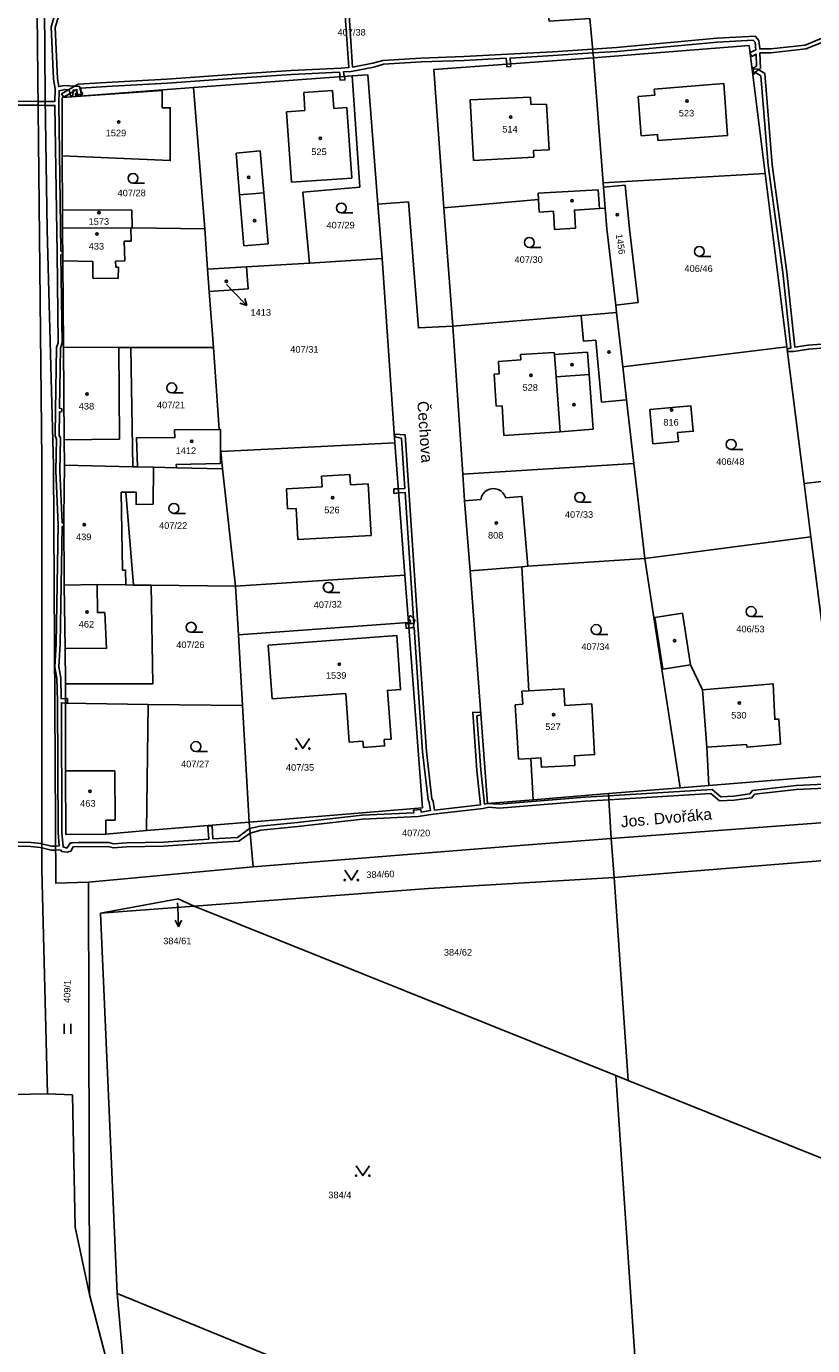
# Model space of a CAD drawing. Header units: metres. Extents: x -747283 to -746243, y -1022515 to -1021544.
# Tile 5 of 43: x -746965 to -746846, y -1022370 to -1022170. Entities that reach past the tile are written whole.
import ezdxf
from ezdxf.enums import TextEntityAlignment as Align

# ---------------------------------------------------------------- set-up
doc = ezdxf.new("R2010")
doc.units = ezdxf.units.M
doc.header["$MEASUREMENT"] = 0
for name, color, linetype in [('1', 251, 'CONTINUOUS'), ('1008', 251, 'CONTINUOUS'), ('1029', 251, 'CONTINUOUS'), ('18', 251, 'CONTINUOUS'), ('21800', 251, 'CONTINUOUS'), ('21900', 251, 'CONTINUOUS'), ('21999', 251, 'CONTINUOUS'), ('23700', 251, 'CONTINUOUS'), ('304', 251, 'CONTINUOUS'), ('306', 251, 'CONTINUOUS'), ('314', 251, 'CONTINUOUS'), ('402', 251, 'CONTINUOUS'), ('404', 251, 'CONTINUOUS')]:
    doc.layers.add(name, color=color, linetype=linetype)
doc.styles.add('Arial', font='arial.ttf', dxfattribs={"height": 1})
doc.styles.get("Standard").update_dxf_attribs({"font": 'arial.ttf'})

# ---------------------------------------------------------------- blocks, each defined once
blk = doc.blocks.new('4_02$0')
at = {"layer": '404', "linetype": 'Continuous'}
blk.add_circle((-0.01, 0), 0.175, dxfattribs=at)
blk = doc.blocks.new('1029$2')
at = {"layer": '1029', "color": 0, "linetype": 'Continuous'}
for p, q in [((0, 3), (-0.5, 2)), ((0, 0), (0, 3)), ((0, 3), (0.5, 2))]:
    blk.add_line(p, q, dxfattribs=at)
blk = doc.blocks.new('3_04$4')
at = {"layer": '304', "linetype": 'Continuous'}
blk.add_line((0.01, 0), (1.76, 0), dxfattribs=at)
blk.add_circle((0.01, 0.75), 0.75, dxfattribs=at)
blk = doc.blocks.new('3_14$5')
at = {"layer": '314', "linetype": 'Continuous'}
blk.add_lwpolyline([(-1, 1.5), (0, 0), (1, 1.5)], dxfattribs=at)
for centre in [(-1, 0), (1, 0)]:
    blk.add_circle(centre, 0.1, dxfattribs=at)
blk = doc.blocks.new('3_06$3')
at = {"layer": '306', "linetype": 'Continuous'}
for p, q in [((-0.51, 0), (-0.51, 1.5)), ((0.49, 0), (0.49, 1.5))]:
    blk.add_line(p, q, dxfattribs=at)
blk = doc.blocks.new('$16')
at = {"layer": '1', "linetype": 'Continuous'}
for points in [[(-180.025, -65.03), (-179.475, -72.9), (-180.625, -72.99), (-188.175, -73.36), (-196.435, -73.9), (-206.985, -74.65), (-216.195, -75.19), (-220.425, -75.44), (-222.935, -76.88), (-222.695, -77.3), (-222.425, -77.28), (-220.615, -76.24), (-220.585, -76.77), (-220.855, -76.82), (-220.835, -77.06), (-219.755, -76.97), (-219.775, -76.73), (-219.995, -76.63), (-220.025, -76.02), (-216.155, -75.79), (-206.945, -75.25), (-196.395, -74.5), (-188.135, -73.96), (-180.865, -73.6), (-180.765, -74.3), (-180.085, -74.25), (-180.175, -74.16), (-180.265, -73.56), (-179.115, -73.48), (-175.685, -72.83), (-174.185, -72.41), (-168.515, -72.06), (-161.995, -71.83), (-155.635, -71.5), (-155.555, -72.4), (-154.965, -72.36), (-155.035, -71.47), (-148.505, -71.1), (-142.505, -70.69), (-138.875, -70.45), (-123.705, -69.05), (-118.215, -68.77), (-117.955, -69.06), (-117.835, -70.2), (-118.725, -70.68), (-118.435, -71.21), (-117.795, -70.86), (-117.735, -72.71), (-118.095, -72.92), (-118.375, -72.94), (-118.295, -73.86), (-118.015, -73.84), (-117.895, -73.53), (-117.115, -73.03), (-117.205, -70.67), (-115.535, -70.66), (-110.245, -70.08), (-107.435, -68.94)], [(-107.575, -68.34), (-110.385, -69.5), (-115.575, -70.06), (-117.245, -70.07), (-117.375, -68.8), (-117.955, -68.15), (-123.745, -68.45), (-138.915, -69.85), (-142.555, -70.1), (-148.545, -70.5), (-155.375, -70.89), (-162.015, -71.23), (-168.535, -71.46), (-174.285, -71.81), (-175.825, -72.25), (-178.875, -72.82), (-179.425, -64.97)]]:
    blk.add_lwpolyline(points, dxfattribs=at)

msp = doc.modelspace()

# ---------------------------------------------------------------- linework, layer by layer
at = {"layer": '1029'}
for p, q in [((-746934.36, -1022208.81), (-746933.34, -1022209.85)), ((-746941.75, -1022302.47), (-746941.72, -1022303.08))]:
    msp.add_line(p, q, dxfattribs=at)
at = {"layer": '21800'}
for p, q in [((-746922.66, -1022179.75), (-746918.28, -1022179.45)), ((-746918.28, -1022179.45), (-746918.09, -1022182.15)), ((-746869.59, -1022179.24), (-746859.08, -1022178.39)), ((-746869.52, -1022180.15), (-746869.59, -1022179.24)), ((-746859.08, -1022178.39), (-746858.49, -1022186.23)), ((-746922.47, -1022182.46), (-746922.66, -1022179.75)), ((-746897.44, -1022180.84), (-746888.32, -1022180.42)), ((-746896.95, -1022190.02), (-746897.44, -1022180.84)), ((-746888.32, -1022180.42), (-746888.26, -1022181.57)), ((-746888.26, -1022181.57), (-746885.9, -1022181.51)), ((-746885.9, -1022181.51), (-746885.52, -1022188.41)), ((-746872.01, -1022180.33), (-746869.52, -1022180.15)), ((-746871.56, -1022186.29), (-746872.01, -1022180.33)), ((-746925.25, -1022182.65), (-746922.47, -1022182.46)), ((-746924.5, -1022193.33), (-746925.25, -1022182.65)), ((-746918.09, -1022182.15), (-746916.11, -1022182.01)), ((-746916.11, -1022182.01), (-746915.36, -1022192.69)), ((-746869.08, -1022186.11), (-746871.56, -1022186.29)), ((-746869.06, -1022187.02), (-746869.08, -1022186.11)), ((-746858.49, -1022186.23), (-746869.06, -1022187.02)), ((-746929.27, -1022188.59), (-746932.91, -1022188.9)), ((-746932.91, -1022188.9), (-746932.36, -1022195.23)), ((-746928.72, -1022194.92), (-746929.27, -1022188.59)), ((-746885.52, -1022188.41), (-746887.88, -1022188.5)), ((-746887.88, -1022188.5), (-746887.82, -1022189.53)), ((-746887.82, -1022189.53), (-746896.95, -1022190.02)), ((-746915.36, -1022192.69), (-746924.5, -1022193.33)), ((-746928.72, -1022194.92), (-746932.36, -1022195.23)), ((-746932.36, -1022195.23), (-746931.71, -1022202.95)), ((-746928.06, -1022202.64), (-746928.72, -1022194.92)), ((-746887.18, -1022194.96), (-746878.08, -1022194.45)), ((-746887.12, -1022195.96), (-746887.18, -1022194.96)), ((-746878.08, -1022194.45), (-746877.88, -1022197.32)), ((-746948.81, -1022202.26), (-746948.84, -1022200.23)), ((-746949.87, -1022202.27), (-746948.81, -1022202.26)), ((-746949.74, -1022205.22), (-746949.87, -1022202.27)), ((-746931.71, -1022202.95), (-746928.06, -1022202.64)), ((-746959.15, -1022205.21), (-746954.61, -1022205.35)), ((-746954.61, -1022205.35), (-746954.6, -1022207.87)), ((-746951.14, -1022205.26), (-746949.74, -1022205.22)), ((-746951.12, -1022206.2), (-746951.14, -1022205.26)), ((-746950.7, -1022206.18), (-746951.12, -1022206.2)), ((-746950.74, -1022207.88), (-746950.7, -1022206.18)), ((-746954.6, -1022207.87), (-746950.74, -1022207.88)), ((-746880.29, -1022217.37), (-746880.68, -1022213.5)), ((-746878.44, -1022217.26), (-746880.29, -1022217.37)), ((-746877.56, -1022226.61), (-746878.44, -1022217.26)), ((-746950.56, -1022232.24), (-746950.67, -1022218.33)), ((-746889.82, -1022219.43), (-746884.73, -1022219.1)), ((-746889.77, -1022220.24), (-746889.82, -1022219.43)), ((-746884.71, -1022219.39), (-746884.73, -1022219.1)), ((-746884.71, -1022219.39), (-746879.71, -1022219.06)), ((-746884.46, -1022222.78), (-746884.71, -1022219.39)), ((-746879.71, -1022219.06), (-746879.46, -1022222.43)), ((-746893.17, -1022220.46), (-746889.77, -1022220.24)), ((-746893.05, -1022222.34), (-746893.17, -1022220.46)), ((-746893.84, -1022222.39), (-746893.05, -1022222.34)), ((-746893.52, -1022227.23), (-746893.84, -1022222.39)), ((-746879.46, -1022222.43), (-746884.46, -1022222.78)), ((-746884.46, -1022222.78), (-746883.82, -1022231.11)), ((-746878.86, -1022230.74), (-746879.46, -1022222.43)), ((-746892.64, -1022227.18), (-746893.52, -1022227.23)), ((-746892.35, -1022231.67), (-746892.64, -1022227.18)), ((-746873.78, -1022226.26), (-746877.56, -1022226.61)), ((-746883.82, -1022231.11), (-746892.35, -1022231.67)), ((-746883.82, -1022231.11), (-746878.86, -1022230.74)), ((-746958.92, -1022232.31), (-746950.56, -1022232.24)), ((-746935.26, -1022233.66), (-746935.27, -1022235.94)), ((-746935.27, -1022235.94), (-746941.95, -1022236.08)), ((-746941.95, -1022236.08), (-746941.94, -1022236.58)), ((-746915.66, -1022237.58), (-746919.96, -1022237.82)), ((-746919.96, -1022237.82), (-746919.87, -1022239.47)), ((-746915.57, -1022239.15), (-746915.66, -1022237.58)), ((-746912.88, -1022239), (-746915.57, -1022239.15)), ((-746912.44, -1022246.8), (-746912.88, -1022239)), ((-746919.87, -1022239.47), (-746925.28, -1022239.75)), ((-746925.28, -1022239.75), (-746925.13, -1022242.77)), ((-746925.13, -1022242.77), (-746923.79, -1022242.72)), ((-746923.79, -1022242.72), (-746923.53, -1022247.42)), ((-746923.53, -1022247.42), (-746912.44, -1022246.8)), ((-746953.87, -1022258.49), (-746953.95, -1022254.25)), ((-746952.77, -1022258.47), (-746953.87, -1022258.49)), ((-746952.51, -1022263.92), (-746952.77, -1022258.47)), ((-746868.31, -1022267.05), (-746869.5, -1022259.22)), ((-746958.77, -1022263.88), (-746952.51, -1022263.92)), ((-746864.12, -1022266.42), (-746868.31, -1022267.05)), ((-746889.62, -1022270.39), (-746888.59, -1022270.33)), ((-746889.5, -1022272.38), (-746889.62, -1022270.39)), ((-746861.63, -1022278.9), (-746862.29, -1022270.2)), ((-746890.64, -1022272.45), (-746889.5, -1022272.38)), ((-746890.16, -1022280.69), (-746890.64, -1022272.45)), ((-746888.26, -1022280.58), (-746890.16, -1022280.69)), ((-746951.25, -1022282.44), (-746958.73, -1022282.47)), ((-746951.22, -1022289.94), (-746951.25, -1022282.44)), ((-746952.61, -1022292.04), (-746952.62, -1022289.94)), ((-746952.62, -1022289.94), (-746951.22, -1022289.94))]:
    msp.add_line(p, q, dxfattribs=at)
msp.add_lwpolyline([(-746949.6, -1022254.31), (-746949.64, -1022252.05), (-746950.1, -1022252.05), (-746950.29, -1022240.27), (-746949.59, -1022240.26)], dxfattribs=at)
at = {"layer": '21900'}
for p, q in [((-746877.31, -1022193.4), (-746878.81, -1022174.5)), ((-746915.32, -1022177.22), (-746939.34, -1022178.97)), ((-746939.34, -1022178.97), (-746959.24, -1022180.47)), ((-746939.34, -1022178.97), (-746937.62, -1022200.36)), ((-746959.21, -1022189.34), (-746959.24, -1022180.47)), ((-746959.21, -1022189.34), (-746959.18, -1022197.5)), ((-746877.31, -1022193.4), (-746852.81, -1022191.98)), ((-746877.25, -1022194.09), (-746877.31, -1022193.4)), ((-746852.81, -1022191.98), (-746849.52, -1022218.24)), ((-746877.25, -1022194.09), (-746874, -1022193.76)), ((-746877, -1022197.27), (-746877.25, -1022194.09)), ((-746911.43, -1022196.66), (-746910.79, -1022204.88)), ((-746901.43, -1022197.19), (-746900.11, -1022215.12)), ((-746959.17, -1022200.26), (-746959.18, -1022197.5)), ((-746937.62, -1022200.36), (-746948.64, -1022200.23)), ((-746937.22, -1022206.5), (-746937.62, -1022200.36)), ((-746921.81, -1022205.56), (-746910.79, -1022204.88)), ((-746910.79, -1022204.88), (-746908.87, -1022232.79)), ((-746937.22, -1022206.5), (-746931.31, -1022206.14)), ((-746936.97, -1022209.88), (-746937.22, -1022206.5)), ((-746931.31, -1022206.14), (-746921.81, -1022205.56)), ((-746936.34, -1022218.35), (-746936.97, -1022209.88)), ((-746872.01, -1022211.54), (-746875.43, -1022211.92)), ((-746875.43, -1022211.92), (-746875.3, -1022213.05)), ((-746874.36, -1022221.26), (-746875.3, -1022213.05)), ((-746900.11, -1022215.12), (-746898.58, -1022237.51)), ((-746948.55, -1022236.41), (-746948.83, -1022218.33)), ((-746948.83, -1022218.33), (-746936.34, -1022218.35)), ((-746935.46, -1022230.78), (-746936.34, -1022218.35)), ((-746874.36, -1022221.26), (-746849.52, -1022218.24)), ((-746849.52, -1022218.24), (-746846.88, -1022238.96)), ((-746942.21, -1022230.83), (-746935.46, -1022230.78)), ((-746947.82, -1022236.43), (-746948, -1022231.98)), ((-746908.87, -1022232.79), (-746935.23, -1022234.1)), ((-746907.36, -1022252.82), (-746908.87, -1022232.79)), ((-746935.23, -1022234.1), (-746934.94, -1022236.75)), ((-746958.89, -1022236.16), (-746948.55, -1022236.41)), ((-746947.82, -1022236.43), (-746948.55, -1022236.41)), ((-746945.42, -1022236.49), (-746947.82, -1022236.43)), ((-746945.47, -1022242.06), (-746945.42, -1022236.49)), ((-746934.94, -1022236.75), (-746932.98, -1022254.51)), ((-746898.58, -1022237.51), (-746872.67, -1022235.94)), ((-746872.67, -1022235.94), (-746871.01, -1022250.31)), ((-746898.3, -1022241.56), (-746898.58, -1022237.51)), ((-746845.87, -1022247), (-746846.88, -1022238.96)), ((-746948.42, -1022254.32), (-746949.59, -1022240.26)), ((-746898.3, -1022241.56), (-746895.84, -1022241.38)), ((-746897.47, -1022252.15), (-746898.3, -1022241.56)), ((-746871.01, -1022250.31), (-746845.87, -1022247)), ((-746888.75, -1022251.49), (-746871.01, -1022250.31)), ((-746871.01, -1022250.31), (-746869.64, -1022259.24)), ((-746932.98, -1022254.51), (-746907.36, -1022252.82)), ((-746907.36, -1022252.82), (-746906.8, -1022260)), ((-746889.65, -1022251.56), (-746897.47, -1022252.15)), ((-746888.75, -1022251.49), (-746889.65, -1022251.56)), ((-746945.78, -1022254.35), (-746948.42, -1022254.32)), ((-746945.78, -1022254.35), (-746932.98, -1022254.51)), ((-746932.56, -1022261.87), (-746932.98, -1022254.51)), ((-746869.64, -1022259.24), (-746865.68, -1022285.02)), ((-746932.56, -1022261.87), (-746906.8, -1022260)), ((-746931.95, -1022272.59), (-746932.56, -1022261.87)), ((-746958.75, -1022269.3), (-746958.74, -1022272.23)), ((-746946.2, -1022272.4), (-746958.74, -1022272.23)), ((-746946.48, -1022291.51), (-746946.2, -1022272.4)), ((-746946.2, -1022272.4), (-746931.95, -1022272.59)), ((-746930.94, -1022290.26), (-746931.95, -1022272.59)), ((-746876.54, -1022285.9), (-746865.68, -1022285.02)), ((-746865.68, -1022285.02), (-746861.34, -1022284.67)), ((-746876.54, -1022285.9), (-746887.91, -1022286.83)), ((-746946.48, -1022291.51), (-746930.94, -1022290.26)), ((-746930.94, -1022290.26), (-746930.31, -1022296.99)), ((-746955.26, -1022299.33), (-746930.31, -1022296.99)), ((-746955.09, -1022361.79), (-746955.26, -1022299.33)), ((-746939.25, -1022302.95), (-746953.42, -1022304.03)), ((-746875.41, -1022328.6), (-746939.25, -1022302.95)), ((-746953.42, -1022304.03), (-746950.93, -1022361.6)), ((-746873.54, -1022329.35), (-746875.41, -1022328.6)), ((-746961.47, -1022331.4), (-746970.85, -1022331.57)), ((-746961.47, -1022331.4), (-746957.65, -1022331.52)), ((-746957.65, -1022331.52), (-746957.27, -1022351.58)), ((-746957.27, -1022351.58), (-746955.09, -1022361.79)), ((-746950.6, -1022379.08), (-746955.09, -1022361.79)), ((-746950.93, -1022361.6), (-746949.26, -1022379.7)), ((-746950.93, -1022361.6), (-746870.93, -1022394.32))]:
    msp.add_line(p, q, dxfattribs=at)
for points in [[(-746963.19, -1022153.21), (-746962.33, -1022235.39), (-746962.29, -1022297.44), (-746961.47, -1022331.4)], [(-746961.99, -1022153.19), (-746961.82, -1022180.5), (-746961.49, -1022200.53), (-746960.57, -1022236.16), (-746960.21, -1022299.46), (-746955.26, -1022299.33)], [(-746886.1, -1022163.05), (-746885.48, -1022168.94), (-746879.34, -1022168.54), (-746878.81, -1022174.5)], [(-746852.81, -1022191.98), (-746855.24, -1022172.63), (-746878.81, -1022174.5)], [(-746878.81, -1022174.5), (-746902.97, -1022176.25), (-746901.43, -1022197.19)], [(-746921.81, -1022205.56), (-746922.78, -1022194.85), (-746914.17, -1022194.05), (-746915.32, -1022177.22)], [(-746911.43, -1022196.66), (-746912.96, -1022177.05), (-746915.32, -1022177.22)], [(-746959.24, -1022180.47), (-746944.11, -1022179.41), (-746944.11, -1022182.05), (-746942.87, -1022182.05), (-746942.88, -1022190.05), (-746959.21, -1022189.34)], [(-746874, -1022193.76), (-746873.34, -1022200.36), (-746872.01, -1022211.54)], [(-746900.11, -1022215.12), (-746905.3, -1022215.38), (-746906.8, -1022196.3), (-746911.43, -1022196.66)], [(-746901.43, -1022197.19), (-746887.12, -1022195.96), (-746886.99, -1022197.84), (-746884.83, -1022197.72), (-746884.69, -1022200.49), (-746881.53, -1022200.26), (-746881.67, -1022197.54), (-746877.88, -1022197.32), (-746877, -1022197.27)], [(-746875.43, -1022211.92), (-746876.75, -1022200.4), (-746877, -1022197.27)], [(-746959.18, -1022197.5), (-746948.7, -1022197.57), (-746948.64, -1022200.23)], [(-746948.64, -1022200.23), (-746948.84, -1022200.23), (-746959.17, -1022200.26)], [(-746959.17, -1022200.26), (-746959.15, -1022205.21), (-746959.04, -1022218.31)], [(-746931.31, -1022206.14), (-746931.08, -1022209.48), (-746936.97, -1022209.88)], [(-746875.3, -1022213.05), (-746880.68, -1022213.5), (-746900.11, -1022215.12)], [(-746959.04, -1022218.31), (-746958.92, -1022232.31), (-746958.89, -1022236.16)], [(-746959.04, -1022218.31), (-746950.67, -1022218.33), (-746948.83, -1022218.33)], [(-746872.67, -1022235.94), (-746873.78, -1022226.26), (-746874.36, -1022221.26)], [(-746846.88, -1022238.96), (-746841.18, -1022238.31), (-746842.79, -1022221.42), (-746836.74, -1022220.64)], [(-746870.25, -1022227.76), (-746869.79, -1022232.93), (-746865.94, -1022232.61), (-746866.06, -1022231.23), (-746863.69, -1022231.03), (-746864.03, -1022227.19), (-746870.25, -1022227.76)], [(-746948, -1022231.98), (-746942.2, -1022232.02), (-746942.21, -1022230.83)], [(-746935.46, -1022230.78), (-746935.25, -1022230.78), (-746935.26, -1022233.66), (-746935.23, -1022234.1)], [(-746958.89, -1022236.16), (-746958.99, -1022244.05), (-746958.95, -1022254.34)], [(-746934.94, -1022236.75), (-746941.94, -1022236.58), (-746945.42, -1022236.49)], [(-746949.59, -1022240.26), (-746948.04, -1022240.25), (-746948.01, -1022242.15), (-746945.47, -1022242.06)], [(-746895.84, -1022241.38), (-746895.73, -1022240.95), (-746895.53, -1022240.56), (-746895.24, -1022240.23), (-746894.89, -1022239.97), (-746894.49, -1022239.8), (-746894.09, -1022239.72), (-746893.65, -1022239.73), (-746893.23, -1022239.85), (-746892.84, -1022240.05), (-746892.51, -1022240.34), (-746892.25, -1022240.7), (-746892.08, -1022241.1)], [(-746892.08, -1022241.1), (-746889.63, -1022240.91), (-746888.75, -1022251.49)], [(-746861.34, -1022284.67), (-746841.29, -1022283.05), (-746845.87, -1022247)], [(-746897.47, -1022252.15), (-746894.82, -1022287.39), (-746887.91, -1022286.83)], [(-746887.91, -1022286.83), (-746888.26, -1022280.58), (-746886.76, -1022280.5), (-746886.67, -1022281.93), (-746881.59, -1022281.65), (-746881.67, -1022280.18), (-746878.62, -1022280.01), (-746879.05, -1022272.33), (-746883.11, -1022272.56), (-746883.26, -1022270.03), (-746888.59, -1022270.33), (-746889.65, -1022251.56)], [(-746958.95, -1022254.34), (-746953.95, -1022254.25), (-746949.6, -1022254.31), (-746948.42, -1022254.32)], [(-746958.95, -1022254.34), (-746958.77, -1022263.88), (-746958.75, -1022269.3)], [(-746958.75, -1022269.3), (-746945.51, -1022269.28), (-746945.78, -1022254.35)], [(-746861.34, -1022284.67), (-746861.63, -1022278.9), (-746855.63, -1022278.45), (-746855.54, -1022278.89), (-746850.47, -1022278.4), (-746850.74, -1022274.62), (-746851.34, -1022274.65), (-746851.61, -1022269.27), (-746862.29, -1022270.2), (-746864.12, -1022266.42), (-746865.31, -1022258.59), (-746869.5, -1022259.22), (-746869.64, -1022259.24)], [(-746906.8, -1022260), (-746904.7, -1022288.05), (-746930.94, -1022290.26)], [(-746928.03, -1022263.44), (-746908.56, -1022261.97), (-746907.99, -1022270.16), (-746909.99, -1022270.28), (-746909.43, -1022277.67), (-746910.48, -1022277.74), (-746910.41, -1022278.7), (-746913.61, -1022278.92), (-746913.7, -1022277.98), (-746915.76, -1022278.13), (-746916.31, -1022270.76), (-746927.43, -1022271.58), (-746928.03, -1022263.44)], [(-746958.74, -1022272.23), (-746958.73, -1022282.47), (-746958.69, -1022292.08), (-746952.61, -1022292.04), (-746946.48, -1022291.51)], [(-746753.33, -1022282.89), (-746799.19, -1022286.96), (-746876.11, -1022292.72)], [(-746752.28, -1022287.92), (-746798.93, -1022292.43), (-746875.68, -1022298.61)], [(-746930.31, -1022296.99), (-746889.28, -1022293.71), (-746876.11, -1022292.72)], [(-746939.25, -1022302.95), (-746903.79, -1022300.27), (-746875.68, -1022298.61)], [(-746873.54, -1022329.35), (-746800.69, -1022358.63), (-746823.76, -1022413.62)]]:
    msp.add_lwpolyline(points, dxfattribs=at)
at = {"layer": '21999'}
for p, q in [((-746876.11, -1022292.72), (-746876.54, -1022285.9)), ((-746876.11, -1022292.72), (-746875.68, -1022298.61)), ((-746875.68, -1022298.61), (-746873.54, -1022329.35)), ((-746870.93, -1022394.32), (-746875.41, -1022328.6))]:
    msp.add_line(p, q, dxfattribs=at)
msp.add_lwpolyline([(-746953.42, -1022304.03), (-746941.65, -1022301.87), (-746939.25, -1022302.95)], dxfattribs=at)
at = {"layer": '23700'}
for points in [[(-746960.4, -1022168.12), (-746960.91, -1022169.8), (-746960.53, -1022177.67), (-746960.31, -1022179.22), (-746960.34, -1022181.09), (-746961.81, -1022181.08), (-746962.9, -1022181.07), (-746969.48, -1022181.03), (-746971.67, -1022181.08), (-746971.93, -1022181.08), (-746971.96, -1022179.47), (-746972.75, -1022169.56)], [(-746842.82, -1022284.43), (-746848.11, -1022284.68), (-746854.73, -1022285.43), (-746855.14, -1022285.97), (-746857.55, -1022286.32), (-746859.52, -1022286.41), (-746860.83, -1022285.29), (-746876.52, -1022286.25), (-746880.07, -1022286.47), (-746893.09, -1022287.51), (-746894.82, -1022287.39), (-746895.3, -1022287.5), (-746895.87, -1022282.33), (-746896.43, -1022274.15), (-746895.83, -1022274), (-746895.85, -1022273.65), (-746897.07, -1022273.59), (-746896.47, -1022282.39), (-746895.89, -1022287.6), (-746902.85, -1022288.41), (-746903.07, -1022287.06), (-746903.24, -1022286.71), (-746904.08, -1022279.53), (-746905.36, -1022260.39), (-746906.74, -1022239.95), (-746907.28, -1022231.58), (-746908.89, -1022231.48), (-746908.87, -1022231.88), (-746907.84, -1022232.1), (-746907.36, -1022239.69), (-746908.35, -1022239.75), (-746908.3, -1022240.35), (-746907.32, -1022240.29), (-746905.98, -1022260.13), (-746906.79, -1022260.14), (-746906.74, -1022260.84), (-746905.94, -1022260.73), (-746904.68, -1022279.59), (-746903.82, -1022286.87), (-746903.65, -1022287.24), (-746903.45, -1022288.49), (-746904.9, -1022288.7), (-746904.93, -1022288.32), (-746906.03, -1022288.42), (-746905.98, -1022288.8), (-746913.8, -1022289.2), (-746923.59, -1022290.27), (-746929.24, -1022290.86), (-746930.85, -1022291.18), (-746932.71, -1022292.54), (-746936.42, -1022292.75), (-746936.5, -1022290.78), (-746937.18, -1022290.84), (-746937.02, -1022292.79), (-746943.91, -1022293.27), (-746949.5, -1022293.39), (-746951.42, -1022293.53), (-746952.19, -1022293.32), (-746956.78, -1022293.34), (-746957.69, -1022293.35), (-746957.95, -1022293.38), (-746958.52, -1022294.17), (-746959.1, -1022293.98), (-746959.26, -1022291.78), (-746959.35, -1022272.14), (-746958.74, -1022272.23), (-746958.74, -1022271.53), (-746959.36, -1022271.54), (-746959.45, -1022268.4), (-746959.72, -1022266.7), (-746959.54, -1022263.24), (-746959.23, -1022245.48), (-746958.99, -1022245.35), (-746958.99, -1022245.01), (-746959.23, -1022244.88), (-746959.57, -1022237.05), (-746959.51, -1022232.1), (-746959.71, -1022231.63), (-746959.65, -1022228.14), (-746959.3, -1022228.03), (-746959.3, -1022227.65), (-746959.63, -1022227.54), (-746959.47, -1022218.47), (-746959.23, -1022217.7), (-746959.41, -1022204.33), (-746959.2, -1022204.21), (-746959.2, -1022203.85), (-746959.41, -1022203.73), (-746959.74, -1022181.39), (-746959.71, -1022179.46), (-746958.83, -1022179.26), (-746958.16, -1022179.31), (-746957.99, -1022180.23), (-746957.63, -1022180.21), (-746957.56, -1022179.35), (-746957.08, -1022179.38), (-746956.92, -1022180.03), (-746956.32, -1022179.99), (-746956.6, -1022178.82), (-746958.87, -1022178.66), (-746959.76, -1022178.84), (-746959.93, -1022177.61), (-746960.31, -1022169.88), (-746959.76, -1022168.08)], [(-746840.9, -1022217.57), (-746846.29, -1022217.98), (-746848.3, -1022218.32), (-746849.5, -1022206.93), (-746851.74, -1022190.71), (-746852.87, -1022176.85), (-746853.93, -1022176.2), (-746854.6, -1022176.14), (-746854.54, -1022176.74), (-746854.13, -1022176.78), (-746853.45, -1022177.21), (-746852.34, -1022190.77), (-746850.1, -1022207.01), (-746848.89, -1022218.41), (-746849.47, -1022218.61), (-746849.43, -1022218.97), (-746848.52, -1022218.97), (-746846.21, -1022218.58), (-746840.82, -1022218.17)], [(-746969.48, -1022181.63), (-746962.89, -1022181.67), (-746961.8, -1022181.68), (-746960.34, -1022181.69), (-746960.01, -1022204.04), (-746959.83, -1022217.62), (-746960.07, -1022218.37), (-746960.24, -1022227.82), (-746960.31, -1022231.75), (-746960.11, -1022232.22), (-746960.17, -1022237.05), (-746959.82, -1022245.19), (-746960.14, -1022263.22), (-746960.32, -1022266.74), (-746960.05, -1022268.46), (-746959.95, -1022271.85), (-746959.86, -1022291.8), (-746959.71, -1022293.83), (-746960.24, -1022293.86), (-746960.84, -1022293.89), (-746962.29, -1022293.51), (-746962.47, -1022293.46), (-746963.93, -1022293.31), (-746970.61, -1022293.21)], [(-746970.66, -1022293.81), (-746963.97, -1022293.91), (-746962.57, -1022294.06), (-746962.29, -1022294.13), (-746960.9, -1022294.49), (-746960.24, -1022294.46), (-746959.51, -1022294.42), (-746959.26, -1022294.66), (-746958.48, -1022294.79), (-746957.93, -1022294.62), (-746957.59, -1022293.98), (-746952.27, -1022293.92), (-746951.48, -1022294.13), (-746949.48, -1022293.99), (-746943.89, -1022293.87), (-746936.68, -1022293.37), (-746932.49, -1022293.12), (-746930.79, -1022291.88), (-746929.14, -1022291.46), (-746923.53, -1022290.87), (-746913.76, -1022289.8), (-746905.35, -1022289.37), (-746903.06, -1022289.04), (-746895.51, -1022288.16), (-746894.65, -1022287.98), (-746893.09, -1022288.11), (-746880.03, -1022287.07), (-746876.48, -1022286.85), (-746861.03, -1022285.91), (-746859.72, -1022287.03), (-746857.49, -1022286.92), (-746854.8, -1022286.53), (-746854.41, -1022285.99), (-746848.07, -1022285.28), (-746842.72, -1022285.03)]]:
    msp.add_lwpolyline(points, dxfattribs=at)
for points in [[(-746891.93, -1022175.45), (-746891.91, -1022175.82), (-746891.32, -1022175.78), (-746891.34, -1022175.41), (-746891.93, -1022175.45)], [(-746917.14, -1022177.35), (-746917.17, -1022177.42), (-746917.14, -1022177.87), (-746916.43, -1022177.82), (-746916.46, -1022177.3), (-746917.14, -1022177.35)], [(-746909.04, -1022239.73), (-746909, -1022240.45), (-746908.3, -1022240.35), (-746908.35, -1022239.75), (-746909.04, -1022239.73)], [(-746906.59, -1022260.18), (-746906.79, -1022260.14), (-746906.74, -1022260.84), (-746906.11, -1022260.76), (-746905.83, -1022259.6), (-746906.5, -1022258.94), (-746906.85, -1022259.36), (-746906.49, -1022259.78), (-746906.59, -1022260.18)], [(-746907.2, -1022260.16), (-746907.17, -1022260.86), (-746906.74, -1022260.84), (-746906.79, -1022260.14), (-746907.2, -1022260.16)], [(-746906.74, -1022260.84), (-746906.79, -1022260.14), (-746907.2, -1022260.16), (-746907.17, -1022260.86), (-746906.74, -1022260.84)], [(-746958.74, -1022271.53), (-746958.74, -1022272.23), (-746958.44, -1022272.13), (-746958.44, -1022271.53), (-746958.74, -1022271.53)]]:
    msp.add_lwpolyline(points, close=True, dxfattribs=at)

# ---------------------------------------------------------------- block references
at = {"layer": '1029'}
for p, rotation in [((-746933.34, -1022209.85), 224), ((-746941.72, -1022303.08), 182)]:
    msp.add_blockref('1029$2', p, dxfattribs=dict(at, rotation=rotation))
at = {"layer": '23700'}
msp.add_blockref('$16', (-746736.38, -1022103.05), dxfattribs=at)
at = {"layer": '304'}
for p in [(-746948.52, -1022193.48), (-746916.98, -1022197.97), (-746888.51, -1022203.19), (-746862.78, -1022204.55), (-746942.65, -1022225.21), (-746857.96, -1022233.78), (-746880.88, -1022241.79), (-746942.33, -1022243.47), (-746918.96, -1022255.43), (-746854.93, -1022259.09), (-746939.72, -1022261.47), (-746878.39, -1022261.81), (-746939, -1022279.53)]:
    msp.add_blockref('3_04$4', p, dxfattribs=at)
at = {"layer": '306'}
msp.add_blockref('3_06$3', (-746958.41, -1022322.27), dxfattribs=at)
at = {"layer": '314'}
for p in [(-746922.81, -1022279.09), (-746915.45, -1022299.01), (-746913.72, -1022343.77)]:
    msp.add_blockref('3_14$5', p, dxfattribs=at)
at = {"layer": '402'}
for p in [(-746930.97, -1022192.57), (-746882.03, -1022196.12), (-746930.09, -1022199.13), (-746876.43, -1022219.03), (-746882.02, -1022220.96), (-746881.73, -1022227.02), (-746866.51, -1022262.74)]:
    msp.add_blockref('4_02$0', p, dxfattribs=at)
at = {"layer": '404'}
for p in [(-746864.61, -1022181.01), (-746891.32, -1022183.44), (-746950.67, -1022184.2), (-746920.14, -1022186.69), (-746953.64, -1022197.91), (-746875.18, -1022198.25), (-746953.95, -1022201.17), (-746934.36, -1022208.32), (-746888.26, -1022222.56), (-746955.46, -1022225.39), (-746866.95, -1022227.83), (-746939.6, -1022232.56), (-746918.29, -1022241.1), (-746955.87, -1022245.18), (-746893.49, -1022244.94), (-746955.46, -1022258.41), (-746917.25, -1022266.31), (-746856.68, -1022272.19), (-746884.82, -1022273.94), (-746955.01, -1022285.56)]:
    msp.add_blockref('4_02$0', p, dxfattribs=at)

# ---------------------------------------------------------------- texts
at = {"layer": '1008'}
for s, rotation, p in [('Čechova', 274, (-746904.3, -1022231.13)), ('Jos. Dvořáka', 5, (-746867.76, -1022289.58))]:
    msp.add_text(s, height=1.7, rotation=rotation, dxfattribs=at).set_placement(p, align=Align.MIDDLE_CENTER)
at = {"layer": '18', "style": 'Arial'}
for s, p in [('407/38', (-746915.41, -1022170.61)), ('523', (-746864.71, -1022182.86)), ('514', (-746891.43, -1022185.29)), ('525', (-746920.35, -1022188.71)), ('407/28', (-746948.71, -1022194.94)), ('407/29', (-746917.08, -1022199.82)), ('433', (-746954.05, -1022203.02)), ('407/30', (-746888.61, -1022205.04)), ('406/46', (-746862.88, -1022206.4)), ('407/31', (-746922.56, -1022218.63)), ('528', (-746888.37, -1022224.41)), ('438', (-746955.56, -1022227.24)), ('407/21', (-746942.75, -1022227.06)), ('816', (-746867.05, -1022229.68)), ('406/48', (-746858.07, -1022235.63)), ('526', (-746918.39, -1022242.95)), ('407/33', (-746880.98, -1022243.64)), ('407/22', (-746942.43, -1022245.32)), ('439', (-746955.97, -1022247.03)), ('808', (-746893.6, -1022246.79)), ('462', (-746955.56, -1022260.26)), ('407/34', (-746878.49, -1022263.66)), ('527', (-746884.92, -1022275.79)), ('530', (-746856.78, -1022274.04)), ('463', (-746955.34, -1022287.39)), ('384/61', (-746941.8, -1022308.22))]:
    msp.add_text(s, height=1, dxfattribs=at).set_placement(p, align=Align.MIDDLE_CENTER)
for s, p in [('1529', (-746951.09, -1022186.67)), ('1573', (-746953.68, -1022200.07)), ('1412', (-746940.5, -1022234.77)), ('406/53', (-746855.03, -1022261.79)), ('407/26', (-746939.82, -1022264.17)), ('1539', (-746917.75, -1022268.82)), ('407/27', (-746939.1, -1022282.23)), ('407/35', (-746923.22, -1022282.75))]:
    msp.add_text(s, height=1, dxfattribs=at).set_placement(p, align=Align.BOTTOM_CENTER)
msp.add_text('1456', height=1, rotation=279, dxfattribs=at).set_placement((-746875.48, -1022202.82), align=Align.BOTTOM_CENTER)
msp.add_text('1413', height=1, dxfattribs=at).set_placement((-746930.72, -1022212.54), align=Align.TOP_LEFT)
for s, rotation, p in [('407/32', 2, (-746919.02, -1022257.28)), ('409/1', 89, (-746958.47, -1022315.87))]:
    msp.add_text(s, height=1, rotation=rotation, dxfattribs=at).set_placement(p, align=Align.MIDDLE_CENTER)
for s, p in [('407/20', (-746907.78, -1022292.67)), ('384/62', (-746901.44, -1022310.75)), ('384/4', (-746918.94, -1022347.49))]:
    msp.add_text(s, height=1, dxfattribs=at).set_placement(p, align=Align.BOTTOM_LEFT)
msp.add_text('384/60', height=1, rotation=2, dxfattribs=at).set_placement((-746913.16, -1022299.01), align=Align.BOTTOM_LEFT)

doc.saveas('drawing.dxf')
